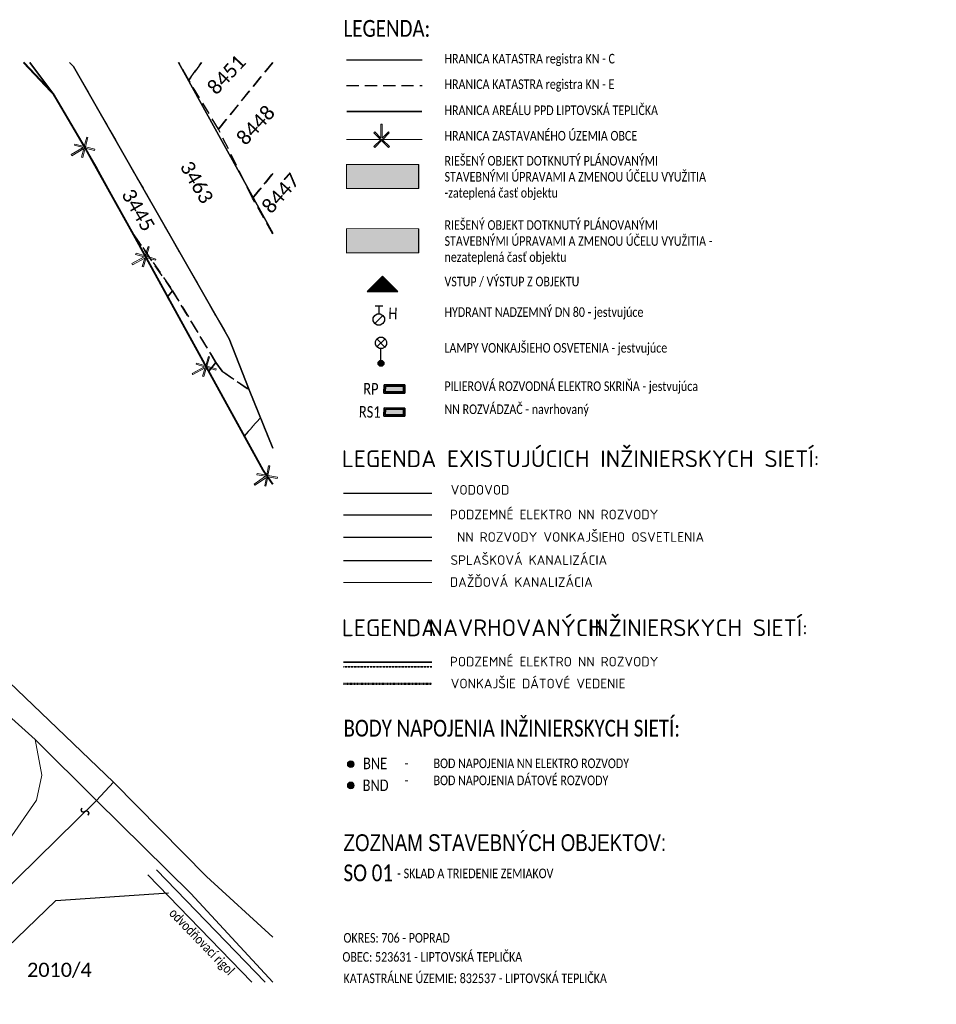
# Model space of a CAD drawing. Header units: millimetres. Extents: x 8443 to 3050451, y 28745 to 1899299.
# Tile 2 of 10: x 2223632 to 2319030, y 1796723 to 1899207. Entities that reach past the tile are written whole.
import ezdxf

# ---------------------------------------------------------------- set-up
doc = ezdxf.new("R2010")
doc.units = ezdxf.units.MM
doc.header["$LTSCALE"] = 20
for name, pattern in [('CARKOVANA', [6, 4, -2]), ('DASHDOT', [25.4, 12.7, -6.35, 0, -6.35]), ('Dashed', [19.05, 12.7, -6.35]), ('DASHED2', [9.525, 6.35, -3.175])]:
    doc.linetypes.add(name, pattern=pattern)
for name, color, linetype in [('A-POPIS', 7, 'Continuous'), ('A-TABULKY', 7, 'Continuous'), ('CKSTENY_PODROVINOU', 7, 'Continuous'), ('ZNACKY', 7, 'Continuous')]:
    doc.layers.add(name, color=color, linetype=linetype)
for name, color, linetype, lineweight in [('CKEL_VEDENI_NN_PODZ', 7, 'EL_VEDENI_NN_PODZ', 25), ('CKKANALIZACE_DESTOVA_PODZ_N', 5, 'KANALIZACE_DESTOVA_PODZ', 50), ('CKKANALIZACE_SPLASKOVA_PODZ', 7, 'KANALIZACE_SPLASKOVA_PODZ', 25), ('CKLEGENDA_POPIS', 3, 'Continuous', 25), ('CKSTENY_POHLED', 7, 'Continuous', 25), ('CKSTENY_SRAF', 251, 'Continuous', 18), ('CKTEXTY_MALE', 3, 'Continuous', 18), ('CKVODA_PITNA_PODZ', 7, 'VODA_PITNA_PODZ', 25), ('EL_NN pripojka a OEZ', 1, 'Continuous', 35), ('EL_trasy', 1, 'Continuous', 35), ('K_hranice_parcel', 251, 'Continuous', 25), ('K_hranice_spravni', 242, 'Continuous', 0), ('K_parc_cislo_pomocne', 7, 'Continuous', 0), ('K_sluckove_cary', 134, 'Continuous', 0)]:
    doc.layers.add(name, color=color, linetype=linetype, lineweight=lineweight)
doc.styles.add('ISOCPEUR', font='isocpeur.ttf', dxfattribs={"height": 300})
doc.styles.add('Poznámkový', font='arial.ttf')
doc.styles.get("Standard").update_dxf_attribs({"font": 'calibri.ttf', "width": 0.8})
doc.linetypes.add('EL_VEDENI_NN_PODZ', pattern='A,35,-15,[109,cadkon.shx,S=5,R=0,X=0,Y=0],-50', length=100)
doc.linetypes.add('KANALIZACE_DESTOVA_PODZ', pattern='A,35,-15,[102,CADKON.SHX,S=5,R=0,X=0,Y=5],-5,[106,CADKON.SHX,S=5,R=0,X=10,Y=0],30,-15', length=100)
doc.linetypes.add('KANALIZACE_SPLASKOVA_PODZ', pattern='A,35,-15,[102,cadkon.shx,S=5,R=0,X=0,Y=5],-5,[102,cadkon.shx,S=5,R=0,X=20,Y=5],30,-15', length=100)
doc.linetypes.add('VODA_PITNA_PODZ', pattern='A,35,-15,[117,cadkon.shx,S=1.25,R=0,X=0,Y=0],-50', length=100)

# ---------------------------------------------------------------- blocks, each defined once
blk = doc.blocks.new('vstup')
at = {"layer": 'A-POPIS', "linetype": 'Continuous'}
h = blk.add_hatch(dxfattribs=at)
h.set_pattern_fill('ANSI31', color=256, style=0)
h.set_pattern_definition([(45, (-12479, 229), (-2.245064, 2.245064), [])])
h.paths.add_polyline_path([(0, 0), (-400, -400), (400, -400)])
for p, q in [((-400, -400), (0, 0)), ((400, -400), (0, 0)), ((-400, -400), (400, -400))]:
    blk.add_line(p, q, dxfattribs=at)
blk = doc.blocks.new('6$1300')
at = {"color": 0}
for p, q in [((-0.5, 1.75), (0.5, 1.75)), ((0.52, 0.52), (-0.52, -0.52))]:
    blk.add_line(p, q, dxfattribs=at)
blk.add_lwpolyline([(0, 1.75), (0, 0.72), (0.19, 0.72), (0.52, 0.52), (0.72, 0.19), (0.72, -0.2), (0.53, -0.54), (0.19, -0.73), (-0.2, -0.73), (-0.53, -0.53), (-0.73, -0.2), (-0.73, 0.19), (-0.53, 0.52), (-0.2, 0.72), (0, 0.72)], dxfattribs=at)
blk = doc.blocks.new('6$5600')
at = {"color": 0}
for p, q in [((0.5, 2.1), (-0.53, 3.18)), ((-0.52, 2.12), (0.53, 3.18))]:
    blk.add_line(p, q, dxfattribs=at)
for points in [[(-0.01, 0.37), (-0.01, 1.64), (-0.01, 1.93), (-0.2, 1.93), (-0.53, 2.12), (-0.73, 2.46), (-0.73, 2.85), (-0.54, 3.19), (-0.2, 3.38), (0.19, 3.38), (0.53, 3.19), (0.72, 2.85), (0.72, 2.46), (0.5, 2.1), (0.19, 1.93), (0, 1.93)], [(0, 0.37), (0.15, 0.37), (0.37, 0.15), (0.37, -0.16), (0.15, -0.38), (-0.16, -0.38), (-0.38, -0.16), (-0.38, 0.15), (-0.16, 0.37), (-0.01, 0.37), (0.14, 0.33), (-0.16, 0.33), (-0.22, 0.28), (0.18, 0.28), (0.26, 0.2), (-0.3, 0.2), (-0.34, 0.12), (0.31, 0.12), (0.31, 0.04), (-0.34, 0.04), (-0.34, -0.04), (0.31, -0.04), (0.31, -0.12), (-0.33, -0.12), (-0.29, -0.2), (0.27, -0.2), (0.19, -0.28), (-0.21, -0.28), (-0.16, -0.32), (0.15, -0.32)]]:
    blk.add_lwpolyline(points, dxfattribs=at)
blk = doc.blocks.new('*U75')
h = blk.add_hatch(color=256)
h.dxf.hatch_style = 1
h.paths.add_polyline_path([(80, 405), (1167, 405), (1167, 80), (80, 80)])
at = {"color": 0, "linetype": 'ByBlock'}
for p, q in [((0, 485), (1247, 485)), ((0, 0), (0, 485)), ((1247, 0), (0, 0)), ((1247, 485), (1247, 0))]:
    blk.add_line(p, q, dxfattribs=at)
blk.add_lwpolyline([(80, 405), (1167, 405), (1167, 80), (80, 80)], close=True, dxfattribs=at)

msp = doc.modelspace()

# ---------------------------------------------------------------- hatches: boundary and pattern name
at = {"layer": 'CKSTENY_SRAF'}
h = msp.add_hatch(color=21, dxfattribs=at)
h.dxf.hatch_style = 1
h.paths.add_polyline_path([(2257650.244, 1884142.493), (2265150.244, 1884142.493), (2265150.244, 1881642.493), (2257650.244, 1881642.493)])
h = msp.add_hatch(color=31, dxfattribs=at)
h.dxf.hatch_style = 1
h.paths.add_polyline_path([(2257650.244, 1877454.563), (2265150.244, 1877454.563), (2265150.244, 1874954.563), (2257650.244, 1874954.563)])
h = msp.add_hatch(color=10, dxfattribs=at)
h.dxf.hatch_style = 1
edge = h.paths.add_edge_path()
edge.add_arc((2258090.435, 1821719.107), 356.032, 0, 360)
h = msp.add_hatch(color=210, dxfattribs=at)
h.dxf.hatch_style = 1
edge = h.paths.add_edge_path()
edge.add_arc((2258090.435, 1819504.395), 356.032, 0, 360)
at = {"layer": 'CKVODA_PITNA_PODZ', "linetype": 'Continuous', "lineweight": 18, "ltscale": 6}
h = msp.add_hatch(color=10, dxfattribs=at)
h.dxf.hatch_style = 1
h.paths.add_polyline_path([(2319029.866, 1825392.428), (2319029.991, 1825392.301), (2319030.109, 1825392.434, 0.3941769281)])
h.paths.add_polyline_path([(2319030.116, 1825392.174, 0.2011744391), (2319030.169, 1825392.301, 0.2146035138), (2319030.109, 1825392.434), (2319029.991, 1825392.301)])
h.paths.add_polyline_path([(2319029.866, 1825392.428, 1), (2319030.116, 1825392.174)])
h = msp.add_hatch(color=27, dxfattribs=at)
h.dxf.hatch_style = 1
h.paths.add_polyline_path([(2319029.866, 1825391.32), (2319029.991, 1825391.193), (2319030.109, 1825391.327, 0.3941769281)])
h.paths.add_polyline_path([(2319030.116, 1825391.067, 0.2011744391), (2319030.169, 1825391.193, 0.2146035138), (2319030.109, 1825391.327), (2319029.991, 1825391.193)])
h.paths.add_polyline_path([(2319029.866, 1825391.32, 1), (2319030.116, 1825391.067)])
h = msp.add_hatch(color=107, dxfattribs=at)
h.dxf.hatch_style = 1
h.paths.add_polyline_path([(2319029.866, 1825390.246), (2319029.991, 1825390.119), (2319030.109, 1825390.252, 0.3941769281)])
h.paths.add_polyline_path([(2319030.116, 1825389.992, 0.2011744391), (2319030.169, 1825390.119, 0.2146035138), (2319030.109, 1825390.252), (2319029.991, 1825390.119)])
h.paths.add_polyline_path([(2319029.866, 1825390.246, 1), (2319030.116, 1825389.992)])
at = {"layer": 'CKVODA_PITNA_PODZ', "linetype": 'Continuous', "ltscale": 4}
h = msp.add_hatch(color=160, dxfattribs=at)
h.dxf.hatch_style = 1
h.paths.add_polyline_path([(2319029.866, 1825389.129), (2319029.991, 1825389.002), (2319030.109, 1825389.135, 0.3941769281)])
h.paths.add_polyline_path([(2319030.116, 1825388.875, 0.2011744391), (2319030.169, 1825389.002, 0.2146035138), (2319030.109, 1825389.135), (2319029.991, 1825389.002)])
h.paths.add_polyline_path([(2319029.866, 1825389.129, 1), (2319030.116, 1825388.875)])

# ---------------------------------------------------------------- linework, layer by layer
at = {"layer": 'CKEL_VEDENI_NN_PODZ', "color": 10, "ltscale": 0.005}
msp.add_line((2257332.448, 1847684.447), (2266510.974, 1847684.447), dxfattribs=at)
at = {"layer": 'CKEL_VEDENI_NN_PODZ', "color": 210, "ltscale": 0.005}
msp.add_line((2257332.448, 1845345.833), (2266510.974, 1845345.833), dxfattribs=at)
at = {"layer": 'CKKANALIZACE_DESTOVA_PODZ_N', "color": 107, "lineweight": 18, "ltscale": 0.005}
msp.add_line((2257332.448, 1840614.985), (2266510.974, 1840614.985), dxfattribs=at)
at = {"layer": 'CKKANALIZACE_DESTOVA_PODZ_N', "color": 107, "lineweight": 25, "ltscale": 3}
for p, q in [((2227382.414, 1807542.831), (2239114.692, 1808314.772)), ((2216223.592, 1796723.167), (2227382.414, 1807542.831))]:
    msp.add_line(p, q, dxfattribs=at)
at = {"layer": 'CKKANALIZACE_SPLASKOVA_PODZ', "color": 27, "ltscale": 0.005}
msp.add_line((2257332.448, 1842905.794), (2266510.974, 1842905.794), dxfattribs=at)
at = {"layer": 'CKSTENY_PODROVINOU'}
for p, q in [((2236981.751, 1810197.696), (2247782.173, 1799028.325)), ((2237874.974, 1810712.532), (2249173.226, 1799028.325))]:
    msp.add_line(p, q, dxfattribs=at)
at = {"layer": 'CKSTENY_POHLED'}
for p, q in [((2265150.244, 1884142.493), (2265150.244, 1881642.493)), ((2265150.244, 1877454.563), (2265150.244, 1874954.563))]:
    msp.add_line(p, q, dxfattribs=at)
at = {"layer": 'CKSTENY_POHLED', "color": 213, "linetype": 'CARKOVANA', "ltscale": 20}
for points in [[(2249967.083, 1850856.319, 200, 200, 0), (2248980.021, 1852289.356, 200, 200, 0), (2247010.018, 1855869.357, 200, 200, 0), (2243301.252, 1862610.813, 200, 200, 0), (2239031.562, 1870371.197, 200, 200, 0), (2235350.019, 1877059.357, 200, 200, 0), (2230355.134, 1886008.532, 200, 200, 0), (2227140.022, 1891469.355, 200, 200, 0), (2224034.135, 1894765.592, 200, 200, 0)], [(2257650.244, 1889651.942, 200, 200, 0), (2265507.871, 1889651.942, 200, 200, 0)]]:
    msp.add_lwpolyline(points, format="xyseb", dxfattribs=at)
at = {"layer": 'CKSTENY_POHLED', "color": 10, "const_width": 100}
for points in [[(2257650.244, 1884142.493), (2265150.244, 1884142.493), (2265150.244, 1881642.493), (2257650.244, 1881642.493)], [(2257650.244, 1877454.563), (2265150.244, 1877454.563), (2265150.244, 1874954.563), (2257650.244, 1874954.563)]]:
    msp.add_lwpolyline(points, close=True, dxfattribs=at)
at = {"layer": 'CKVODA_PITNA_PODZ', "color": 170, "ltscale": 0.005}
msp.add_line((2257332.448, 1849924.335), (2266510.974, 1849924.335), dxfattribs=at)
at = {"layer": 'CKVODA_PITNA_PODZ', "color": 10, "linetype": 'Continuous', "lineweight": 18, "ltscale": 6}
msp.add_circle((2258090.435, 1821719.107), 356.032, dxfattribs=at)
at = {"layer": 'CKVODA_PITNA_PODZ', "color": 210, "linetype": 'Continuous', "lineweight": 18, "ltscale": 6}
msp.add_circle((2258090.435, 1819504.395), 356.032, dxfattribs=at)
at = {"layer": 'EL_trasy', "color": 6}
msp.add_line((2257332.448, 1832332.961), (2266510.974, 1832332.961), dxfattribs=at)
at = {"layer": 'EL_trasy', "color": 6, "linetype": 'DASHED2', "ltscale": 0.02}
msp.add_line((2257332.448, 1831832.961), (2266510.974, 1831832.961), dxfattribs=at)
at = {"layer": 'EL_trasy', "color": 219, "linetype": 'DASHDOT', "lineweight": 50, "ltscale": 0.01, "true_color": 0x642165}
msp.add_line((2257332.448, 1830093.074), (2266510.974, 1830093.074), dxfattribs=at)
at = {"layer": 'K_hranice_parcel'}
msp.add_line((2257650.244, 1895024.649), (2265507.871, 1895024.649), dxfattribs=at)
at = {"layer": 'K_hranice_parcel', "color": 82, "linetype": 'Dashed', "ltscale": 5}
msp.add_line((2257650.244, 1892365.464), (2265507.871, 1892365.464), dxfattribs=at)
at = {"layer": 'K_hranice_parcel'}
for points in [[(2157682.527, 1894765.592), (2177000.024, 1874329.356), (2190270.023, 1861109.358), (2200760.023, 1851119.356), (2233390.021, 1819849.359), (2231620.02, 1817929.361), (2225240.02, 1824289.356), (2173570.025, 1870729.356), (2171270.025, 1872959.356), (2157160.026, 1887069.356), (2153000.025, 1892909.355), (2151747.685, 1894765.592)], [(2151747.685, 1894765.592), (2153000.025, 1892909.355), (2157160.026, 1887069.356), (2171270.025, 1872959.356), (2173570.025, 1870729.356), (2225240.02, 1824289.356), (2231620.02, 1817929.361), (2233390.021, 1819849.359), (2200760.023, 1851119.356), (2190270.023, 1861109.358), (2177000.024, 1874329.356), (2157682.527, 1894765.592)], [(2224703.552, 1894765.592), (2227140.022, 1891469.355), (2224034.135, 1894765.592)], [(2224034.135, 1894765.592), (2227140.022, 1891469.355), (2231660.02, 1883769.356), (2248980.021, 1852289.356), (2249967.083, 1850856.319)], [(2249967.083, 1850856.319), (2248980.021, 1852289.356), (2231660.02, 1883769.356), (2227140.022, 1891469.355), (2224703.552, 1894765.592)], [(2228825.176, 1894765.592), (2229220.022, 1894339.355), (2245420.018, 1865989.356), (2247500.022, 1860689.357), (2249967.083, 1854599.922)], [(2249967.083, 1854599.922), (2247500.022, 1860689.357), (2245420.018, 1865989.356), (2229220.022, 1894339.355), (2228825.176, 1894765.592)], [(2240152.227, 1894765.592), (2249967.083, 1876993.42)], [(2249967.083, 1876993.42), (2240152.227, 1894765.592)]]:
    msp.add_lwpolyline(points, dxfattribs=at)
at = {"layer": 'K_hranice_parcel', "color": 82, "linetype": 'Dashed', "ltscale": 5}
for points in [[(2228825.176, 1894765.592), (2229220.022, 1894339.355), (2245420.018, 1865989.356), (2247500.022, 1860689.357), (2244700.021, 1862619.357), (2244060.024, 1863509.358), (2239550.018, 1870989.356), (2235350.019, 1877059.357), (2231660.02, 1883769.356), (2227140.022, 1891469.355), (2224703.552, 1894765.592)], [(2242546.549, 1894765.592), (2241230.019, 1892909.355), (2240192.504, 1894765.592)], [(2242546.549, 1894765.592), (2241230.019, 1892909.355), (2240192.504, 1894765.592)], [(2249967.083, 1894765.592), (2244330.022, 1887819.356), (2241230.019, 1892909.355), (2242546.549, 1894765.592)], [(2249967.083, 1883183.806), (2247870.02, 1880619.356), (2244330.022, 1887819.356), (2249967.083, 1894765.592)], [(2249967.083, 1876900.382), (2247870.02, 1880619.356), (2249967.083, 1883183.806)], [(2249967.083, 1850856.319), (2248980.021, 1852289.356), (2248980.021, 1852289.356), (2247010.018, 1855869.357), (2248680.018, 1857779.357), (2249967.083, 1854601.834)]]:
    msp.add_lwpolyline(points, dxfattribs=at)
for points in [[(2239030.019, 1870369.357), (2235350.019, 1877059.357), (2239550.018, 1870989.356), (2239030.019, 1870369.357)], [(2243300.022, 1862609.357), (2239030.019, 1870369.357), (2239550.018, 1870989.356), (2244060.024, 1863509.358), (2243300.022, 1862609.357)], [(2248680.018, 1857779.357), (2247010.018, 1855869.357), (2243300.022, 1862609.357), (2244060.024, 1863509.358), (2244700.021, 1862619.357), (2247500.022, 1860689.357), (2248680.018, 1857779.357)]]:
    msp.add_lwpolyline(points, close=True, dxfattribs=at)
at = {"layer": 'K_hranice_spravni'}
msp.add_line((2257650.244, 1886723.544), (2265507.871, 1886723.544), dxfattribs=at)
msp.add_lwpolyline([(2224034.135, 1894765.592), (2227140.022, 1891469.355), (2231660.02, 1883769.356), (2248980.021, 1852289.356), (2249967.083, 1850856.319)], dxfattribs=at)
for points in [[(2261354.968, 1888325.742), (2261221.237, 1888325.086), (2261228.386, 1886873.152), (2260582.007, 1887519.533), (2260486.955, 1887423.54), (2261203.698, 1886713.822), (2260490.795, 1885997.065), (2260586.772, 1885905.198), (2261296.506, 1886618.755), (2262013.249, 1885909.035), (2262105.132, 1886001.829), (2261391.558, 1886714.749), (2262101.292, 1887428.306), (2262008.484, 1887523.374), (2261362.117, 1886873.808)], [(2228980.187, 1885168.192), (2229047.887, 1885052.862), (2230300.042, 1885787.893), (2230065.474, 1884904.381), (2230196.211, 1884870.359), (2230450.236, 1885846.521), (2231428.009, 1885589.749), (2231459.284, 1885718.873), (2230485.869, 1885974.511), (2230739.894, 1886950.673), (2230613.517, 1886983.56), (2230355.134, 1886008.532), (2229381.718, 1886264.17), (2229346.084, 1886136.18), (2230232.343, 1885903.223)], [(2235307.043, 1873815.442), (2235371.509, 1873698.273), (2236643.629, 1874398.182), (2236384.57, 1873521.538), (2236514.31, 1873483.892), (2236795.396, 1874452.608), (2237765.649, 1874168.732), (2237800.504, 1874296.936), (2236834.576, 1874579.557), (2237115.662, 1875548.273), (2236990.249, 1875584.664), (2236704.838, 1874617.203), (2235738.91, 1874899.824), (2235699.731, 1874772.875), (2236579.166, 1874515.351)], [(2241593.945, 1862388.674), (2241658.411, 1862271.505), (2242930.531, 1862971.414), (2242671.472, 1862094.769), (2242801.21, 1862057.124), (2243082.296, 1863025.84), (2244052.546, 1862741.963), (2244087.405, 1862870.167), (2243121.477, 1863152.789), (2243402.564, 1864121.506), (2243277.148, 1864157.896), (2242991.738, 1863190.434), (2242025.812, 1863473.055), (2241986.63, 1863346.107), (2242866.065, 1863088.582)], [(2248030.567, 1850856.499), (2248106.428, 1850746.366), (2249302.177, 1851569.985), (2249132.087, 1850671.827), (2249264.938, 1850647.345), (2249447.738, 1851639.316), (2250441.514, 1851453.894), (2250463.374, 1851584.94), (2249474.027, 1851769.547), (2249656.825, 1852761.516), (2249528.402, 1852785.183), (2249341.172, 1851794.029), (2248351.826, 1851978.635), (2248325.536, 1851848.404), (2249226.314, 1851680.119)]]:
    msp.add_lwpolyline(points, close=True, dxfattribs=at)
at = {"layer": 'K_sluckove_cary', "lineweight": 18}
for points in [[(2225240.02, 1824289.356), (2225950.021, 1820569.361), (2225390.021, 1817969.361), (2222510.02, 1813819.363), (2218450.022, 1810409.361), (2215740.021, 1810059.358), (2208330.022, 1814399.359)], [(2233390.021, 1819849.359), (2243080.017, 1810019.358)], [(2241450.025, 1808259.361), (2231620.02, 1817929.361), (2219250.024, 1805789.359)], [(2243080.017, 1810019.358), (2249967.083, 1803699.849)], [(2249967.083, 1799028.325), (2241450.025, 1808259.361)]]:
    msp.add_lwpolyline(points, dxfattribs=at)
msp.add_lwpolyline([(2230399.055, 1816809.169), (2230256.099, 1816751.407), (2230114.242, 1816810.717), (2230056.489, 1816954.798), (2230116.925, 1817096.644), (2230070.089, 1817144.368), (2229989.505, 1816954.862), (2230066.519, 1816763.88), (2230256.023, 1816683.297), (2230447.006, 1816760.31), (2230589.394, 1816817.516), (2230730.683, 1816757.647), (2230788.446, 1816614.692), (2230729.135, 1816472.835), (2230775.971, 1816425.113), (2230856.556, 1816614.617), (2230779.542, 1816805.599), (2230590.038, 1816886.182), (2230399.055, 1816809.169)], close=True, dxfattribs=at)

# ---------------------------------------------------------------- block references
at = {"layer": 'A-TABULKY', "linetype": 'Continuous', "xscale": 4, "yscale": 4, "zscale": 4}
msp.add_blockref('vstup', (2261382.807, 1872502.03), dxfattribs=at)
at = {"layer": 'EL_NN pripojka a OEZ', "color": 10, "linetype": 'Continuous', "ltscale": 4, "xscale": 1.750000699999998, "yscale": 1.750000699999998, "zscale": 1.750000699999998, "rotation": 359.8376405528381}
for p in [(2261545.842, 1860344.64), (2261545.842, 1857944.46)]:
    msp.add_blockref('*U75', p, dxfattribs=at)
at = {"layer": 'ZNACKY', "color": 10, "linetype": 'Continuous', "xscale": 800, "yscale": 800, "zscale": 4000}
msp.add_blockref('6$1300', (2261012.588, 1868011.474), dxfattribs=at)
at = {"layer": 'ZNACKY', "color": 214, "linetype": 'Continuous', "xscale": 800, "yscale": 800, "zscale": 4000}
msp.add_blockref('6$5600', (2261230.561, 1863443.493), dxfattribs=at)

# ---------------------------------------------------------------- texts
at = {"layer": 'CKLEGENDA_POPIS', "color": 7, "style": 'ISOCPEUR'}
for s, p in [('LEGENDA EXISTUJÚCICH INŽINIERSKYCH SIETÍ:', (2257147.218, 1852632.497)), ('LEGENDA ', (2257147.218, 1835041.123)), ('NAVRHOVANÝCH', (2266175.064, 1835041.123)), (' INŽINIERSKYCH SIETÍ:', (2281734.448, 1835041.123))]:
    msp.add_text(s, height=1750, dxfattribs=at).set_placement(p)
at = {"layer": 'CKLEGENDA_POPIS', "style": 'Poznámkový', "width": 0.8}
msp.add_text('ZOZNAM STAVEBNÝCH OBJEKTOV:', height=1750, dxfattribs=at).set_placement((2257332.448, 1812668.076))
at = {"layer": 'CKLEGENDA_POPIS', "char_height": 1750, "attachment_point": 1, "style": 'Poznámkový'}
for s, insert, width in [('{\\fCalibri|b0|i0|c0|p34;\\W0.8;LEGENDA: }', (2257332.448, 1899175.954), 16575.48596), ('{\\fCalibri|b0|i0|c0|p34;\\W0.8;BODY NAPOJENIA INŽINIERSKYCH SIETÍ:}', (2257332.448, 1826339.362), 61740), ('{\\fCalibri|b0|i0|c0|p34;\\W0.8;SO 01} ', (2257332.448, 1811278.531), 7560)]:
    msp.add_mtext(s, dxfattribs=dict(at, insert=insert, width=width))
at = {"layer": 'CKTEXTY_MALE', "color": 7, "style": 'ISOCPEUR'}
for s, p in [('VODOVOD', (2268490.051, 1849770.945)), ('PODZEMNÉ ELEKTRO NN ROZVODY', (2268405.127, 1847202.421)), (' NN ROZVODY VONKAJŠIEHO OSVETLENIA', (2268510.974, 1844863.806)), ('SPLAŠKOVÁ KANALIZÁCIA', (2268467.281, 1842463.173)), ('DAŽĎOVÁ KANALIZÁCIA', (2268405.127, 1840172.364)), ('PODZEMNÉ ELEKTRO NN ROZVODY', (2268405.127, 1831890.34)), ('VONKAJŠIE DÁTOVÉ VEDENIE', (2268490.051, 1829611.047))]:
    msp.add_text(s, height=1000, dxfattribs=at).set_placement(p)
at = {"layer": 'CKTEXTY_MALE', "char_height": 1000}
for s, insert, width, attachment_point in [('HRANICA KATASTRA registra KN - C', (2267847.708, 1895650.983), 24996.25576, 1), ('HRANICA KATASTRA registra KN - E', (2267847.708, 1892991.798), 24996.25576, 1), ('HRANICA AREÁLU PPD LIPTOVSKÁ TEPLIČKA', (2267847.708, 1890277.937), 31104.81979, 1), ('HRANICA ZASTAVANÉHO ÚZEMIA OBCE', (2267847.708, 1887629.498), 23400, 1), ('RIEŠENÝ OBJEKT DOTKNUTÝ PLÁNOVANÝMI STAVEBNÝMI ÚPRAVAMI A ZMENOU ÚČELU VYUŽITIA -zateplená časť objektu', (2267847.708, 1885024.513), 29014.28478, 1), ('RIEŠENÝ OBJEKT DOTKNUTÝ PLÁNOVANÝMI STAVEBNÝMI ÚPRAVAMI A ZMENOU ÚČELU VYUŽITIA - nezateplená časť objektu', (2267847.708, 1878336.582), 29014.28478, 1), ('VSTUP / VÝSTUP Z OBJEKTU', (2267847.708, 1872453.065), 19800, 1), ('HYDRANT NADZEMNÝ DN 80 - jestvujúce', (2267847.708, 1868004.382), 25509.20602, 7), ('LAMPY VONKAJŠIEHO OSVETENIA - jestvujúce', (2267835.34, 1865549.266), 57070.27557, 1), ('PILIEROVÁ ROZVODNÁ ELEKTRO SKRIŇA - jestvujúca', (2267835.34, 1861559.958), 57070.27557, 1), ('NN ROZVÁDZAČ - navrhovaný', (2267835.34, 1859159.778), 57070.27557, 1), ('\\pi-3000,l3000,t3000;-^IBOD NAPOJENIA NN ELEKTRO ROZVODY', (2263704.779, 1822306.085), 37800, 1), ('\\pi-3000,l3000,t3000;-^IBOD NAPOJENIA DÁTOVÉ ROZVODY', (2263704.779, 1820532.198), 37800, 1), ('- SKLAD A TRIEDENIE ZEMIAKOV', (2262925.713, 1810849.72), 34330.88941, 1), ('OKRES: 706 - POPRAD', (2257332.448, 1804139.651), 26100, 1), ('OBEC: 523631 - LIPTOVSKÁ TEPLIČKA', (2257221.311, 1802156.187), 22500, 1), ('KATASTRÁLNE ÚZEMIE: 832537 - LIPTOVSKÁ TEPLIČKA', (2257332.448, 1799929.148), 35100, 1)]:
    msp.add_mtext(s, dxfattribs=dict(at, insert=insert, width=width, attachment_point=attachment_point))
at = {"layer": 'CKTEXTY_MALE', "insert": (2239826.469, 1806823.318), "char_height": 1000, "width": 23400, "attachment_point": 1, "rotation": 314.03789522}
msp.add_mtext('odvodňovací rigol', dxfattribs=at)
at = {"layer": 'CKVODA_PITNA_PODZ', "color": 10, "linetype": 'Continuous', "width": 0.8}
for s, p in [('H', (2262004.425, 1868045.414)), ('RP', (2259379.752, 1860205.197)), ('RS1', (2258923.231, 1857805.017))]:
    msp.add_text(s, height=1200, rotation=359.00257929, dxfattribs=at).set_placement(p)
at = {"layer": 'CKVODA_PITNA_PODZ', "color": 10, "linetype": 'Continuous', "ltscale": 4, "insert": (2259363.788, 1822397.123), "char_height": 1200, "width": 2116.8, "attachment_point": 1}
msp.add_mtext('BNE', dxfattribs=at)
at = {"layer": 'CKVODA_PITNA_PODZ', "color": 210, "linetype": 'Continuous', "ltscale": 4, "insert": (2259325.428, 1820120.793), "char_height": 1200, "width": 2116.8, "attachment_point": 1}
msp.add_mtext('BND', dxfattribs=at)
at = {"layer": 'K_parc_cislo_pomocne', "color": 82}
for s, rotation, p in [('8451', 46.93450136, (2244094.377, 1891284.962)), ('8448', 46.93450136, (2247133.842, 1886020.453)), ('8447', 48.65906406, (2249808.762, 1878908.107))]:
    msp.add_text(s, height=1478.1036, rotation=rotation, dxfattribs=at).set_placement(p)
at = {"layer": 'K_parc_cislo_pomocne'}
for s, p in [('3463', (2240253.94, 1883938.163)), ('3445', (2234167.219, 1881042.858))]:
    msp.add_text(s, height=1478.1036, rotation=300.17757121, dxfattribs=at).set_placement(p)
msp.add_text('2010/4', height=1478.1036, dxfattribs=at).set_placement((2224403.756, 1799574.277))

doc.saveas('drawing.dxf')
